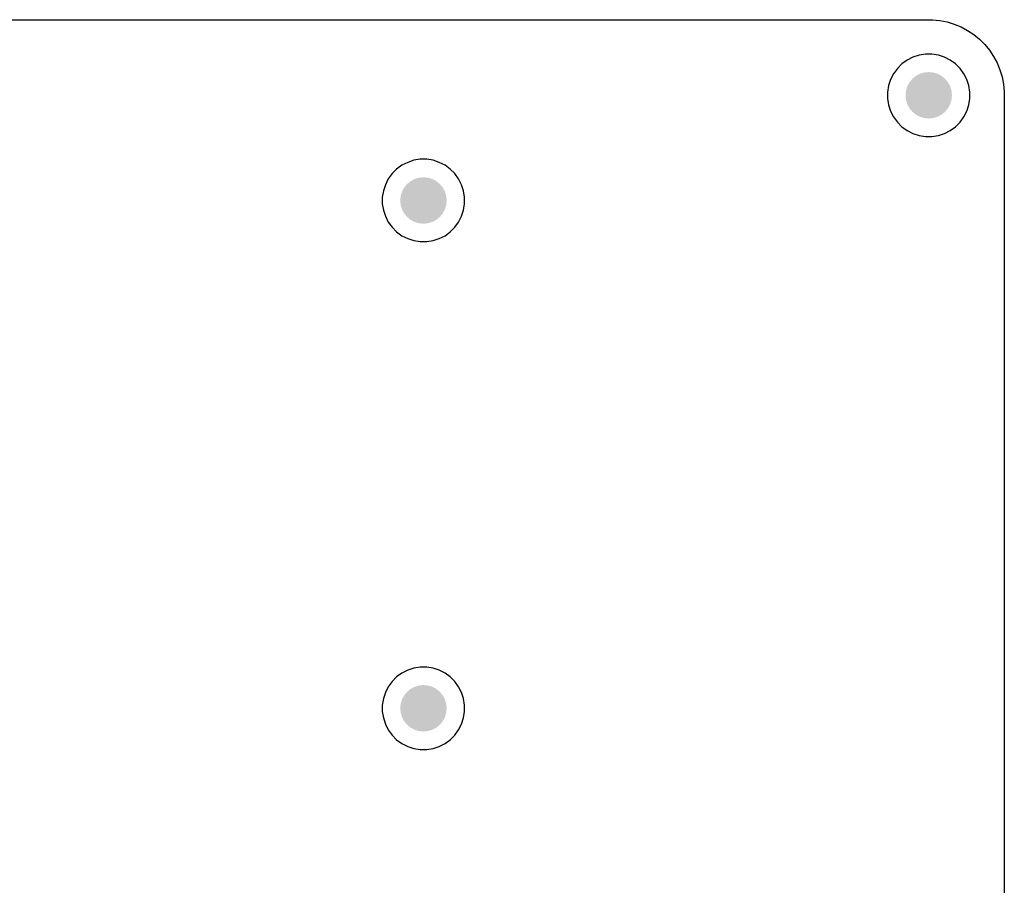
# Model space of a CAD drawing. Header units: inches. Extents: x 0 to 140, y 0 to 140.
# Tile 3 of 3: x 66 to 140, y 74 to 140. Entities that reach past the tile are written whole.
import ezdxf

# ---------------------------------------------------------------- set-up
doc = ezdxf.new("R2010")
doc.units = ezdxf.units.IN
doc.layers.add('Pad Holes', color=156, linetype='Continuous')
doc.layers.add('TOP', color=1, linetype='Continuous')

msp = doc.modelspace()

# ---------------------------------------------------------------- hatches: boundary and pattern name
at = {"layer": 'Pad Holes'}
h = msp.add_hatch(color=7, dxfattribs=at)
edge = h.paths.add_edge_path()
edge.add_arc((134, 134), 1.75, 0, 360)
h = msp.add_hatch(color=7, dxfattribs=at)
edge = h.paths.add_edge_path()
edge.add_arc((95.93, 126.077), 1.75, 0, 360)
h = msp.add_hatch(color=7, dxfattribs=at)
edge = h.paths.add_edge_path()
edge.add_arc((95.93, 87.828), 1.75, 0, 360)
at = {"layer": 'TOP'}
h = msp.add_hatch(color=1, dxfattribs=at)
edge = h.paths.add_edge_path()
edge.add_arc((134, 134), 1.5, 0, 360)
h = msp.add_hatch(color=1, dxfattribs=at)
edge = h.paths.add_edge_path()
edge.add_arc((95.93, 126.077), 1.5, 0, 360)
h = msp.add_hatch(color=1, dxfattribs=at)
edge = h.paths.add_edge_path()
edge.add_arc((95.93, 87.828), 1.5, 0, 360)

# ---------------------------------------------------------------- linework, layer by layer
for p, q in [((6, 139.694), (134, 139.694)), ((134, 139.694), (134.28, 139.694)), ((134.28, 139.694), (134.837, 139.639)), ((134.837, 139.639), (135.385, 139.53)), ((135.385, 139.53), (135.921, 139.368)), ((135.921, 139.368), (136.437, 139.154)), ((136.437, 139.154), (136.931, 138.89)), ((136.931, 138.89), (137.396, 138.579)), ((137.396, 138.579), (137.829, 138.224)), ((137.829, 138.224), (138.224, 137.829)), ((138.224, 137.829), (138.579, 137.396)), ((138.579, 137.396), (138.89, 136.931)), ((132.375, 136.652), (131.981, 136.365)), ((132.81, 136.873), (132.375, 136.652)), ((133.274, 137.024), (132.81, 136.873)), ((133.756, 137.1), (133.274, 137.024)), ((134.244, 137.1), (133.756, 137.1)), ((134.726, 137.024), (134.244, 137.1)), ((135.19, 136.873), (134.726, 137.024)), ((135.625, 136.652), (135.19, 136.873)), ((136.02, 136.365), (135.625, 136.652)), ((138.89, 136.931), (139.154, 136.437)), ((131.635, 136.02), (131.349, 135.625)), ((131.981, 136.365), (131.635, 136.02)), ((136.365, 136.02), (136.02, 136.365)), ((136.651, 135.625), (136.365, 136.02)), ((139.154, 136.437), (139.368, 135.921)), ((139.368, 135.921), (139.53, 135.385)), ((131.127, 135.19), (130.976, 134.726)), ((131.349, 135.625), (131.127, 135.19)), ((136.873, 135.19), (136.651, 135.625)), ((137.024, 134.726), (136.873, 135.19)), ((139.53, 135.385), (139.639, 134.837)), ((130.976, 134.726), (130.9, 134.244)), ((137.1, 134.244), (137.024, 134.726)), ((139.639, 134.837), (139.694, 134.28)), ((130.9, 134.244), (130.9, 133.756)), ((130.9, 133.756), (130.976, 133.274)), ((137.024, 133.274), (137.1, 133.756)), ((137.1, 133.756), (137.1, 134.244)), ((139.694, 134.28), (139.694, 134)), ((139.694, 134), (139.694, 6)), ((130.976, 133.274), (131.127, 132.81)), ((131.127, 132.81), (131.349, 132.376)), ((136.651, 132.376), (136.873, 132.81)), ((136.873, 132.81), (137.024, 133.274)), ((131.349, 132.376), (131.635, 131.981)), ((136.365, 131.981), (136.651, 132.376)), ((131.635, 131.981), (131.981, 131.636)), ((131.981, 131.636), (132.375, 131.349)), ((132.375, 131.349), (132.81, 131.127)), ((135.19, 131.127), (135.625, 131.349)), ((135.625, 131.349), (136.02, 131.636)), ((136.02, 131.636), (136.365, 131.981)), ((132.81, 131.127), (133.274, 130.977)), ((133.274, 130.977), (133.756, 130.9)), ((133.756, 130.9), (134.244, 130.9)), ((134.244, 130.9), (134.726, 130.977)), ((134.726, 130.977), (135.19, 131.127)), ((95.204, 129.101), (94.74, 128.95)), ((95.686, 129.177), (95.204, 129.101)), ((96.174, 129.177), (95.686, 129.177)), ((96.656, 129.101), (96.174, 129.177)), ((97.12, 128.95), (96.656, 129.101)), ((93.91, 128.442), (93.565, 128.097)), ((94.305, 128.729), (93.91, 128.442)), ((94.74, 128.95), (94.305, 128.729)), ((97.555, 128.729), (97.12, 128.95)), ((97.949, 128.442), (97.555, 128.729)), ((98.294, 128.097), (97.949, 128.442)), ((93.279, 127.702), (93.057, 127.267)), ((93.565, 128.097), (93.279, 127.702)), ((98.581, 127.702), (98.294, 128.097)), ((98.803, 127.267), (98.581, 127.702)), ((93.057, 127.267), (92.906, 126.803)), ((98.954, 126.803), (98.803, 127.267)), ((92.906, 126.803), (92.83, 126.321)), ((92.83, 126.321), (92.83, 125.833)), ((99.03, 126.321), (98.954, 126.803)), ((99.03, 125.833), (99.03, 126.321)), ((92.83, 125.833), (92.906, 125.352)), ((98.954, 125.352), (99.03, 125.833)), ((92.906, 125.352), (93.057, 124.887)), ((93.057, 124.887), (93.279, 124.453)), ((98.581, 124.453), (98.803, 124.887)), ((98.803, 124.887), (98.954, 125.352)), ((93.279, 124.453), (93.565, 124.058)), ((93.565, 124.058), (93.91, 123.713)), ((97.949, 123.713), (98.294, 124.058)), ((98.294, 124.058), (98.581, 124.453)), ((93.91, 123.713), (94.305, 123.426)), ((94.305, 123.426), (94.74, 123.205)), ((94.74, 123.205), (95.204, 123.054)), ((96.656, 123.054), (97.12, 123.205)), ((97.12, 123.205), (97.555, 123.426)), ((97.555, 123.426), (97.949, 123.713)), ((95.204, 123.054), (95.686, 122.977)), ((95.686, 122.977), (96.174, 122.977)), ((96.174, 122.977), (96.656, 123.054)), ((94.74, 90.701), (94.305, 90.479)), ((95.204, 90.852), (94.74, 90.701)), ((95.686, 90.928), (95.204, 90.852)), ((96.174, 90.928), (95.686, 90.928)), ((96.656, 90.852), (96.174, 90.928)), ((97.12, 90.701), (96.656, 90.852)), ((97.555, 90.479), (97.12, 90.701)), ((93.565, 89.847), (93.279, 89.453)), ((93.91, 90.192), (93.565, 89.847)), ((94.305, 90.479), (93.91, 90.192)), ((97.949, 90.192), (97.555, 90.479)), ((98.294, 89.847), (97.949, 90.192)), ((98.581, 89.453), (98.294, 89.847)), ((93.279, 89.453), (93.057, 89.018)), ((98.803, 89.018), (98.581, 89.453)), ((92.906, 88.554), (92.83, 88.072)), ((93.057, 89.018), (92.906, 88.554)), ((98.954, 88.554), (98.803, 89.018)), ((99.03, 88.072), (98.954, 88.554)), ((92.83, 88.072), (92.83, 87.584)), ((92.83, 87.584), (92.906, 87.102)), ((98.954, 87.102), (99.03, 87.584)), ((99.03, 87.584), (99.03, 88.072)), ((92.906, 87.102), (93.057, 86.638)), ((98.803, 86.638), (98.954, 87.102)), ((93.057, 86.638), (93.279, 86.203)), ((93.279, 86.203), (93.565, 85.808)), ((98.294, 85.808), (98.581, 86.203)), ((98.581, 86.203), (98.803, 86.638)), ((93.565, 85.808), (93.91, 85.463)), ((93.91, 85.463), (94.305, 85.177)), ((97.555, 85.177), (97.949, 85.463)), ((97.949, 85.463), (98.294, 85.808)), ((94.305, 85.177), (94.74, 84.955)), ((94.74, 84.955), (95.204, 84.804)), ((95.204, 84.804), (95.686, 84.728)), ((95.686, 84.728), (96.174, 84.728)), ((96.174, 84.728), (96.656, 84.804)), ((96.656, 84.804), (97.12, 84.955)), ((97.12, 84.955), (97.555, 85.177))]:
    msp.add_line(p, q, dxfattribs=at)

doc.saveas('drawing.dxf')
